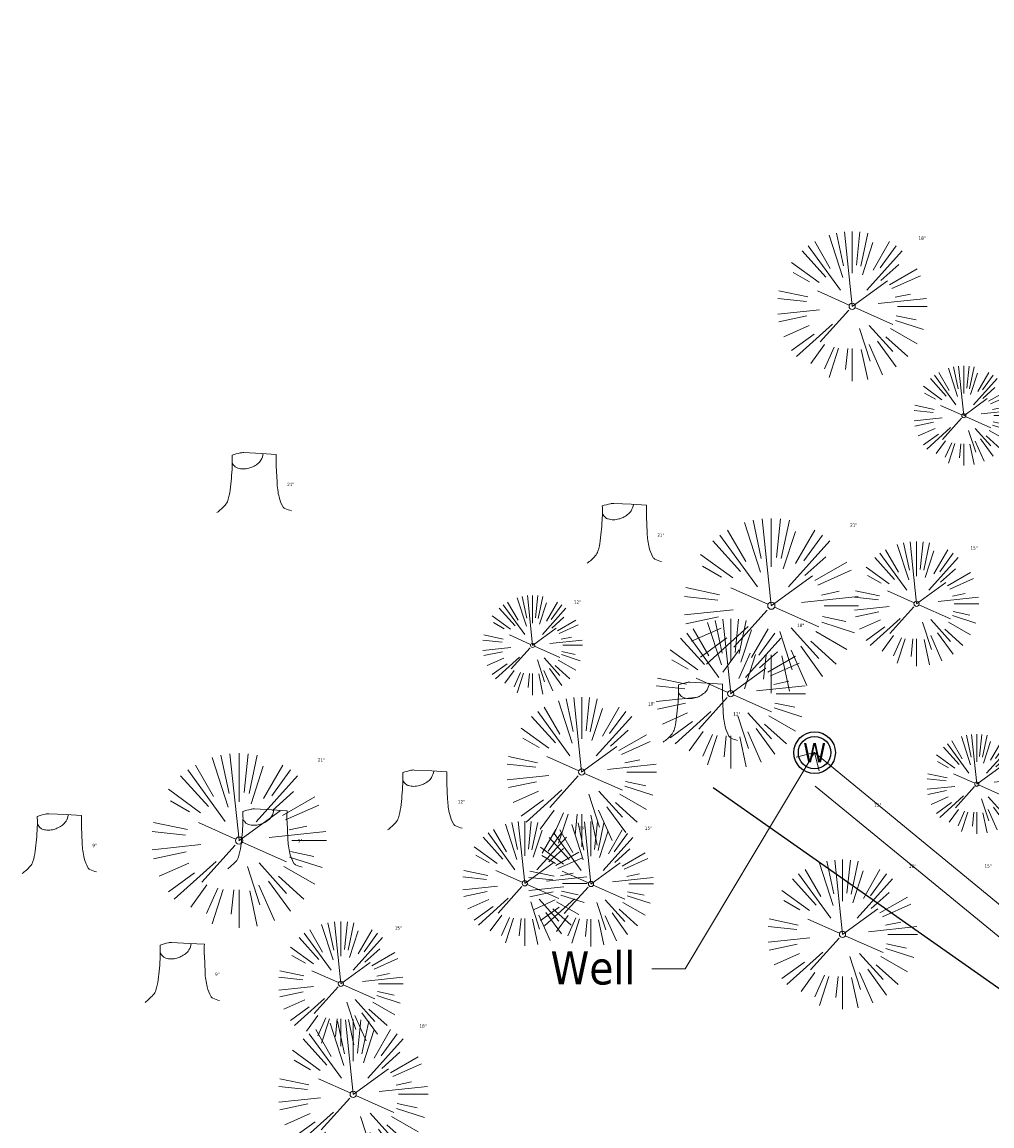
# Model space of a CAD drawing. Header units: feet. Extents: x 1133447 to 1140710, y 647622 to 649877.
# Tile 39 of 84: x 1134425 to 1134542, y 649155 to 649288. Entities that reach past the tile are written whole.
import ezdxf
from ezdxf import colors
from ezdxf.entities.mleader import LeaderData, LeaderLine
from ezdxf.enums import TextEntityAlignment as Align
from ezdxf.lldxf.tags import DXFTag
from ezdxf.math import Vec2, Vec3

# ---------------------------------------------------------------- set-up
doc = ezdxf.new("R2010")
doc.units = ezdxf.units.FT
doc.header["$MEASUREMENT"] = 0
for name, color, linetype in [('C-PRKG-ASPH', 8, 'Continuous'), ('C-UTIL-WATER-MEP', 7, 'WATER (.5x)'), ('G-XREF', 7, 'Continuous'), ('V-UTIL-WATR-STRC', 8, 'Continuous')]:
    doc.layers.add(name, color=color, linetype=linetype)
doc.layers.add('V-ANNO-TEXT', color=7, linetype='Continuous', lineweight=13, plot=False)
for name, color, linetype, lineweight in [('V-SITE-VEGE', 8, 'Continuous', 18), ('V-SITE-VEGE-TEXT', 8, 'Continuous', 18), ('V-UTIL-POWR-LINE-UNDR', 8, 'EXIST_PROP POWER UNDERGROUND LINE 1', 15), ('V-UTIL-WATR-LINE', 8, 'WATER', 15)]:
    doc.layers.add(name, color=color, linetype=linetype, lineweight=lineweight)
doc.styles.add('SEI-Dim & Leader', font='tahoma.ttf')
doc.styles.get("Standard").update_dxf_attribs({"font": 'arial.ttf'})
tags = doc.linetypes.add('EXIST_PROP POWER UNDERGROUND LINE 1', pattern='A,1.5,-0.2,["P-UG",Standard,S=0.08,R=0,X=-0.1,Y=-0.04],-0.3', length=2).pattern_tags.tags
tags[6] = DXFTag(74, 10)
tags = doc.linetypes.add('WATER', pattern='A,1.5,-0.2,["W",Standard,S=0.08,R=0,X=-0.1,Y=-0.04],-0.05', length=1.75).pattern_tags.tags
tags[6] = DXFTag(74, 10)
tags = doc.linetypes.add('WATER (.5x)', pattern='A,0.75,-0.2,["W",Standard,S=0.08,R=0,X=-0.1,Y=-0.04],-0.05', length=1).pattern_tags.tags
tags[6] = DXFTag(74, 10)

# ---------------------------------------------------------------- blocks, each defined once
blk = doc.blocks.new('V-UTIL-WATR-Well')
at = {"color": 0, "linetype": 'ByBlock', "lineweight": -2}
for radius in [0.08, 0.0625]:
    blk.add_circle((0, 0), radius, dxfattribs=at)
at = {"color": 0, "linetype": 'ByBlock', "lineweight": -2, "style": 'SEI-Dim & Leader'}
blk.add_text('W', height=0.075, dxfattribs=at).set_placement((0, 0), align=Align.MIDDLE_CENTER)
blk = doc.blocks.new('*U964', base_point=(1134520.625, 649199.886))
at = {"xscale": 31.24999999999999, "yscale": 31.24999999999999, "zscale": 31.24999999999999}
blk.add_blockref('V-UTIL-WATR-Well', (1134520.625, 649199.886), dxfattribs=at)
blk = doc.blocks.new('V-SITE-VEGE-Coniferious Tree 2')
at = {"color": 0, "linetype": 'ByBlock'}
for p, q in [((-0.0626, 0.1926), (-0.1545, 0.4755)), ((-0.0575, 0.2704), (-0.104, 0.4891)), ((-0.0003, 0.0026), (-0.0523, 0.4973)), ((0, 0.2219), (0, 0.5)), ((0.0289, 0.2753), (0.0522, 0.4973)), ((0.0572, 0.2693), (0.1039, 0.4891)), ((-0.0791, 0.1089), (-0.2939, 0.4045)), ((-0.146, 0.2528), (-0.25, 0.433)), ((0.0685, 0.211), (0.1382, 0.4256)), ((0.1391, 0.2411), (0.25, 0.433)), ((0.1869, 0.2573), (0.2939, 0.4045)), ((-0.1757, 0.1951), (-0.3346, 0.3716)), ((0.0978, 0.1086), (0.3345, 0.3716)), ((-0.2201, 0.1599), (-0.4046, 0.2939)), ((0.192, 0.1729), (0.3116, 0.2806)), ((-0.2844, 0.1642), (-0.3931, 0.227)), ((0.2488, 0.1436), (0.433, 0.25)), ((0.2659, 0.1184), (0.4568, 0.2034)), ((-0.0009, -0.0007), (0.235, 0.1707)), ((-0.2961, 0.0629), (-0.4891, 0.1039)), ((-0.0199, 0.0089), (-0.2319, 0.1032)), ((0.2873, 0.0611), (0.3885, 0.0826)), ((-0.306, 0.0322), (-0.4973, 0.0523)), ((0.1731, 0.0182), (0.4972, 0.0523)), ((0.3025, 0), (0.5, 0)), ((-0.2183, -0.0229), (-0.4973, -0.0523)), ((-0.023, -0.0255), (-0.2138, -0.2374)), ((0.0185, -0.0083), (0.272, -0.1211)), ((0.2936, -0.0624), (0.4274, -0.0908)), ((-0.3022, -0.0642), (-0.4891, -0.1039)), ((-0.132, -0.1189), (-0.3716, -0.3346)), ((0.2891, -0.094), (0.4755, -0.1545)), ((-0.2881, -0.1283), (-0.4568, -0.2034)), ((-0.2545, -0.1849), (-0.4046, -0.2939)), ((0.0478, -0.1473), (0.1192, -0.3671)), ((0.1144, -0.1271), (0.2718, -0.3019)), ((0.2555, -0.1475), (0.433, -0.25)), ((0.1689, -0.2325), (0.2939, -0.4045)), ((0.2254, -0.2029), (0.3716, -0.3346)), ((-0.1843, -0.2536), (-0.2767, -0.3808)), ((-0.1214, -0.2725), (-0.1856, -0.4168)), ((-0.091, -0.2799), (-0.1545, -0.4755)), ((-0.0297, -0.2818), (-0.0443, -0.4216)), ((0, -0.2818), (0, -0.5)), ((0.061, -0.2873), (0.1039, -0.4891)), ((0.1131, -0.2541), (0.2033, -0.4568))]:
    blk.add_line(p, q, dxfattribs=at)
blk.add_circle((0, 0), 0.0208)
blk = doc.blocks.new('V-SITE-VEGE-Stump')
for points in [[(-0.1229, -0.0143, 0.052613), (-0.0986, 0.0077, 0.106195), (-0.0905, 0.0219, 0.044862), (-0.0837, 0.0527, 0.020074), (-0.0776, 0.1229, 0.011675), (-0.0773, 0.1364, 0.007866), (-0.0776, 0.1565)], [(-0.0776, 0.1565, -0.027668), (-0.0534, 0.1634, -0.067978), (-0.0432, 0.1643), (0.0086, 0.1616), (0.054, 0.1591)], [(0.0151, 0.1613, -0.082864), (0.0081, 0.142, -0.111324), (-0.0021, 0.1306, -0.039313), (-0.0159, 0.1223, -0.049197), (-0.028, 0.1177, -0.066002), (-0.0447, 0.1155, -0.070187), (-0.0604, 0.1177, -0.114859), (-0.0685, 0.1223, -0.075938), (-0.0773, 0.1332)], [(0.054, 0.1591, 0.004334), (0.0538, 0.1369, 0.008344), (0.054, 0.1254), (0.0561, 0.0762, 0.046252), (0.0624, 0.0317, 0.069625), (0.0733, 0.0038, 0.149725), (0.0794, -0.002, 0.058523), (0.0992, -0.0091)]]:
    blk.add_lwpolyline(points, format="xyb")
blk = doc.blocks.new('*U1017', base_point=(1134520.625, 649199.886))
at = {"xscale": 31.24999999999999, "yscale": 31.24999999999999, "zscale": 31.24999999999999}
blk.add_blockref('V-UTIL-WATR-Well', (1134520.625, 649199.886), dxfattribs=at)
blk = doc.blocks.new('_Open90')
at = {"color": 0, "linetype": 'ByBlock', "lineweight": -2}
for p, q in [((-0.5, 0.5), (0, 0)), ((0, 0), (-1, 0)), ((0, 0), (-0.5, -0.5))]:
    blk.add_line(p, q, dxfattribs=at)
blk = doc.blocks.new('C_PBASE-PACTOLA_02403811')
at = {"layer": 'C-UTIL-WATER-MEP', "flags": 128}
blk.add_lwpolyline([(1134641.09, 649102.48), (1134508.44, 649195.66)], dxfattribs=at)
blk = doc.blocks.new('C_PHTCH-PACTOLA_02403811')
at = {"layer": 'C-PRKG-ASPH'}
h = blk.add_hatch(dxfattribs=at)
h.set_pattern_fill('ANSI31', color=256, scale=10, angle=70)
edge = h.paths.add_edge_path(flags=16)
edge.add_arc((1135093.57, 648760.36), 542, 143.5704, 153.2664, ccw=False)
edge.add_arc((1135093.57, 648760.36), 542, 133.8743, 143.5704, ccw=False)
edge.add_line((1134717.92, 649151.06), (1134791.74, 649222.04))
edge.add_arc((1134924.81, 649083.64), 192, 124.3358, 133.8743, ccw=False)
edge.add_line((1134816.52, 649242.18), (1134837.54, 649256.54))
edge.add_arc((1134886.61, 649184.7), 87, 64.8666, 124.3358, ccw=False)
edge.add_line((1134923.57, 649263.47), (1134945.86, 649253.01))
edge.add_arc((1134736.9, 648807.59), 492, 56.4591, 64.8666, ccw=False)
edge.add_line((1135008.74, 649217.67), (1135070.9, 649176.46))
edge.add_arc((1135036.64, 649124.78), 62, -10.868, 56.4591, ccw=False)
edge.add_line((1135097.53, 649113.09), (1135091.83, 649083.4))
edge.add_arc((1135001.48, 649100.74), 92, 337.8486, 349.132, ccw=False)
edge.add_line((1135086.69, 649066.05), (1135029.44, 648925.41))
edge.add_arc((1134573.75, 649110.92), 492, 335.736, 337.8486, ccw=False)
edge.add_line((1135022.29, 648908.74), (1134970.11, 648792.98))
edge.add_line((1134970.11, 648792.98), (1134955.07, 648759.62))
edge.add_arc((1134506.53, 648961.81), 492, 331.3466, 335.736, ccw=False)
edge.add_line((1134938.28, 648725.89), (1134902.77, 648660.9))
edge.add_arc((1134778.16, 648728.99), 142, 305.9573, 331.3466, ccw=False)
edge.add_line((1134861.54, 648614.05), (1134757.48, 648538.57))
edge.add_arc((1134835.58, 648430.91), 133, 125.9573, 166.4172)
edge.add_arc((1134672.28, 648470.36), 35, 244.1086, 346.4172, ccw=False)
edge.add_arc((1134691.46, 648509.91), 78.96, 214.9055, 244.1168, ccw=False)
edge.add_line((1134626.71, 648464.73), (1134623.06, 648469.96))
edge.add_arc((1134821.51, 648608.47), 242, 191.1168, 214.9138, ccw=False)
edge.add_line((1134584.05, 648561.81), (1134566.4, 648651.59))
edge.add_arc((1135049.17, 648746.46), 492, 187.9519, 191.1168, ccw=False)
edge.add_line((1134561.9, 648678.39), (1134552.83, 648743.38))
edge.add_arc((1134842.02, 648783.77), 292, 166.3961, 187.9519, ccw=False)
edge.add_line((1134558.21, 648852.45), (1134566.77, 648887.84))
edge.add_arc((1135093.57, 648760.36), 542, 158.0478, 166.3961, ccw=False)
edge.add_arc((1135093.57, 648760.36), 542, 153.2664, 158.0478, ccw=False)
edge = h.paths.add_edge_path()
edge.add_line((1134664.93, 648091.02), (1134641.75, 648097.24))
edge.add_arc((1135131.44, 647965.88), 507, 154.1155, 164.9841, ccw=False)
edge.add_arc((1135131.44, 647965.88), 507, 153.4315, 154.1155, ccw=False)
edge.add_arc((1134241.51, 648410.91), 488, 333.4315, 338.6384)
edge.add_line((1134695.99, 648233.15), (1134704.11, 648253.93))
edge.add_arc((1134529.03, 648322.41), 188, 338.6384, 377.1955)
edge.add_arc((1134651.31, 648360.25), 60, 17.1955, 74.9727)
edge.add_line((1134666.86, 648418.2), (1134661.5, 648419.81))
edge.add_arc((1134691.49, 648509.95), 95, 223.9419, 251.5981, ccw=False)
edge.add_arc((1134691.54, 648509.98), 95.06, 214.9166, 223.9393, ccw=False)
edge.add_line((1134613.59, 648455.57), (1134609.94, 648460.8))
edge.add_arc((1134821.51, 648608.47), 258, 191.1168, 214.9138, ccw=False)
edge.add_line((1134568.35, 648558.72), (1134550.7, 648648.51))
edge.add_arc((1135049.17, 648746.46), 508, 187.9519, 191.1168, ccw=False)
edge.add_line((1134546.06, 648676.18), (1134536.98, 648741.16))
edge.add_arc((1134842.02, 648783.77), 308, 166.3961, 187.9519, ccw=False)
edge.add_line((1134542.66, 648856.22), (1134551.22, 648891.6))
edge.add_arc((1135093.57, 648760.36), 558, 163.9213, 166.3961, ccw=False)
edge.add_arc((1134538.18, 648920.44), 20, 343.9213, 402.7699)
edge.add_line((1134552.86, 648934.02), (1134533.45, 648955.01))
edge.add_arc((1135093.57, 648760.36), 592.98, 146.01874, 160.8371, ccw=False)
edge.add_line((1134601.86, 649091.79), (1134616.58, 649064.03))
edge.add_arc((1134621, 649066.38), 5, 207.9516, 327.0741)
edge.add_arc((1135093.57, 648760.36), 558, 133.8743, 147.0741, ccw=False)
edge.add_line((1134706.83, 649162.6), (1134780.65, 649233.58))
edge.add_arc((1134924.81, 649083.64), 208, 124.3358, 133.8743, ccw=False)
edge.add_line((1134807.49, 649255.39), (1134828.52, 649269.75))
edge.add_arc((1134886.61, 649184.7), 103, 64.8666, 124.3358, ccw=False)
edge.add_line((1134930.36, 649277.95), (1134952.66, 649267.49))
edge.add_arc((1134736.9, 648807.59), 508, 56.4591, 64.8666, ccw=False)
edge.add_line((1135017.58, 649231), (1135079.74, 649189.8))
edge.add_arc((1135036.64, 649124.78), 78, -10.868, 56.4591, ccw=False)
edge.add_line((1135113.25, 649110.08), (1135107.54, 649080.38))
edge.add_arc((1135001.48, 649100.74), 108, 337.8486, 349.132, ccw=False)
edge.add_line((1135101.51, 649060.02), (1135044.25, 648919.38))
edge.add_arc((1134573.75, 649110.92), 508, 335.736, 337.8486, ccw=False)
edge.add_line((1135036.87, 648902.16), (1134969.66, 648753.05))
edge.add_arc((1134506.53, 648961.81), 508, 331.3466, 335.736, ccw=False)
edge.add_line((1134952.32, 648718.22), (1134916.81, 648653.23))
edge.add_arc((1134778.16, 648728.99), 158, 305.9573, 331.3466, ccw=False)
edge.add_line((1134870.94, 648601.1), (1134766.88, 648525.62))
edge.add_arc((1134835.58, 648430.91), 117, 125.9573, 162.2649)
edge.add_arc((1134752.71, 648457.41), 30, 162.2649, 196.8024)
edge.add_arc((1134835.58, 648430.91), 113, 170.9217, 197.5477)
edge.add_line((1134727.84, 648396.84), (1134731.16, 648386.32))
edge.add_arc((1134529.03, 648322.41), 212, 11.3401, 17.5477, ccw=False)
edge.add_arc((1134529.06, 648322.4), 211.97, -20.6491, 11.3422, ccw=False)
edge.add_arc((1134759.87, 648235.31), 34.72, 159.1872, 239.4136)
edge.add_line((1134742.2, 648205.42), (1134709.51, 648185.7))
edge.add_line((1134709.51, 648185.7), (1134699, 648181.01))
edge.add_arc((1135131.44, 647965.88), 483, 153.5512, 164.9841)
blk = doc.blocks.new('C_XBASE-PACTOLA_02403811')
at = {"layer": 'V-UTIL-POWR-LINE-UNDR', "flags": 128}
blk.add_lwpolyline([(1134520.71, 649195.88), (1134599.22, 649131.5)], dxfattribs=at)
at = {"layer": 'V-UTIL-WATR-LINE', "flags": 128}
blk.add_lwpolyline([(1134520.62, 649199.89), (1134600.7, 649134.02), (1134600.62, 649133.55), (1134600.9, 649131.83)], dxfattribs=at)
at = {"layer": 'V-SITE-VEGE'}
for name, p, xscale, yscale, zscale in [('V-SITE-VEGE-Coniferious Tree 2', (1134525.14, 649253.55), 17.99978256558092, 17.99978256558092, 17.99978256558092), ('V-SITE-VEGE-Stump', (1134453.73, 649229.34), 40.31522404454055, 40.31522404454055, 40.31522404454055), ('V-SITE-VEGE-Stump', (1134498.23, 649223.24), 40.31522404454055, 40.31522404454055, 40.31522404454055), ('V-SITE-VEGE-Coniferious Tree 2', (1134515.42, 649217.56), 20.99974632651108, 20.99974632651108, 20.99974632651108), ('V-SITE-VEGE-Coniferious Tree 2', (1134532.88, 649217.79), 14.99981880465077, 14.99981880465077, 14.99981880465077), ('V-SITE-VEGE-Coniferious Tree 2', (1134510.54, 649206.98), 17.99978256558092, 17.99978256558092, 17.99978256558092), ('V-SITE-VEGE-Stump', (1134507.37, 649201.73), 40.31522404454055, 40.31522404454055, 40.31522404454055), ('V-SITE-VEGE-Coniferious Tree 2', (1134492.62, 649197.55), 17.99978256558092, 17.99978256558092, 17.99978256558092), ('V-SITE-VEGE-Coniferious Tree 2', (1134451.43, 649189.31), 20.99974632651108, 20.99974632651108, 20.99974632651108), ('V-SITE-VEGE-Stump', (1134474.24, 649191.18), 40.31522404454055, 40.31522404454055, 40.31522404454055), ('V-SITE-VEGE-Stump', (1134455.02, 649186.5), 40.31522404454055, 40.31522404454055, 40.31522404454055), ('V-SITE-VEGE-Stump', (1134430.3, 649185.92), 40.31522404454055, 40.31522404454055, 40.31522404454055), ('V-SITE-VEGE-Coniferious Tree 2', (1134485.78, 649184.17), 14.99981880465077, 14.99981880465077, 14.99981880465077), ('V-SITE-VEGE-Coniferious Tree 2', (1134493.74, 649184.1), 14.99981880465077, 14.99981880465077, 14.99981880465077), ('V-SITE-VEGE-Coniferious Tree 2', (1134523.98, 649178.03), 17.99978256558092, 17.99978256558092, 17.99978256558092), ('V-SITE-VEGE-Coniferious Tree 2', (1134463.67, 649172.1), 14.99981880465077, 14.99981880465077, 14.99981880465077), ('V-SITE-VEGE-Stump', (1134445.08, 649170.44), 40.31522404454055, 40.31522404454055, 40.31522404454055), ('V-SITE-VEGE-Coniferious Tree 2', (1134465.15, 649158.81), 17.99978256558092, 17.99978256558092, 17.99978256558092)]:
    blk.add_blockref(name, p, dxfattribs=dict(at, xscale=xscale, yscale=yscale, zscale=zscale))
at = {"layer": 'V-SITE-VEGE', "xscale": 11.99985504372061, "yscale": 11.99985504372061, "zscale": 11.99985504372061, "rotation": 8.537736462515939e-07}
for p in [(1134538.56, 649240.41), (1134486.72, 649212.8), (1134540.12, 649196.11)]:
    blk.add_blockref('V-SITE-VEGE-Coniferious Tree 2', p, dxfattribs=at)
at = {"layer": 'V-UTIL-WATR-STRC'}
for name in ['*U964', '*U1017']:
    blk.add_blockref(name, (1134520.62, 649199.89), dxfattribs=at)
at = {"layer": 'V-UTIL-WATR-STRC', "xscale": 31.24999999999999, "yscale": 31.24999999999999, "zscale": 31.24999999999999}
blk.add_blockref('V-UTIL-WATR-Well', (1134520.62, 649199.89), dxfattribs=at)
at = {"layer": 'V-SITE-VEGE-TEXT', "char_height": 0.4, "attachment_point": 7, "style": 'SEI-Dim & Leader'}
for s, insert in [('18"', (1134533.12, 649261.55)), ('21"', (1134457.21, 649231.94)), ('21"', (1134524.89, 649227.06)), ('21"', (1134501.71, 649225.84)), ('15"', (1134539.36, 649224.29)), ('12"', (1134491.7, 649217.8)), ('18"', (1134518.52, 649214.98)), ('18"', (1134500.6, 649205.55)), ('12"', (1134510.85, 649204.33)), ('21"', (1134460.9, 649198.81)), ('12"', (1134477.72, 649193.78)), ('15"', (1134527.79, 649193.39)), ('15"', (1134492.26, 649190.67)), ('15"', (1134500.21, 649190.6)), ('9"', (1134433.78, 649188.52)), ('9"', (1134458.5, 649189.1)), ('18"', (1134531.96, 649186.03)), ('15"', (1134541.05, 649186.04)), ('15"', (1134470.15, 649178.6)), ('9"', (1134448.55, 649173.04)), ('18"', (1134473.12, 649166.81))]:
    blk.add_mtext(s, dxfattribs=dict(at, insert=insert))
at = {"layer": 'V-ANNO-TEXT'}
ml = blk.add_multileader_mtext('Standard', dxfattribs=at)
ml.set_content('Well', color=256, style='SEI-Dim & Leader')
ml.set_leader_properties(color=256, linetype='ByLayer', lineweight=-1)
ml.set_arrow_properties(name='OPEN90')
ml.build(insert=Vec2(0, 0))
ml.multileader.update_dxf_attribs({"text_left_attachment_type": 2, "text_right_attachment_type": 2, "dogleg_length": 0.1, "arrow_head_size": 3.2, "scale": 40})
ctx = ml.context
ctx.base_point, ctx.scale, ctx.arrow_head_size, ctx.plane_origin = Vec3(1134487.13, 649173.9), 40, 3.2, Vec3(1134520.62, 649199.89)
ctx.left_attachment, ctx.right_attachment, ctx.text_align_type = 2, 2, 2
notes = []
notes.append((ctx, [(1, (1, 1, 0), (1134505.06, 649173.9), (-1, 0), 4, [(0, [(1134520.62, 649199.89)], 0, [])])]))
ctx.mtext.insert, ctx.mtext.alignment, ctx.mtext.flow_direction = Vec3(1134499.06, 649176.02), 3, 5
for ctx, leaders in notes:
    for number, flags, end, landing, length, lines in leaders:
        leader = LeaderData()
        leader.index, (leader.has_last_leader_line, leader.has_dogleg_vector, leader.attachment_direction) = number, flags
        leader.last_leader_point, leader.dogleg_vector, leader.dogleg_length = Vec3(end), Vec3(landing), length
        for number, points, colour, breaks in lines:
            line = LeaderLine()
            line.index, line.vertices, line.color, line.breaks = number, Vec3.list(points), colors.encode_raw_color(colour), breaks
            leader.lines.append(line)
        ctx.leaders.append(leader)

msp = doc.modelspace()

# ---------------------------------------------------------------- block references
at = {"layer": 'G-XREF'}
msp.add_blockref('C_XBASE-PACTOLA_02403811', (0, 0), dxfattribs=at)

# ---------------------------------------------------------------- next in the draw order: block references
for name in ['C_PBASE-PACTOLA_02403811', 'C_PHTCH-PACTOLA_02403811']:
    msp.add_blockref(name, (0, 0), dxfattribs=at)

doc.saveas('drawing.dxf')
